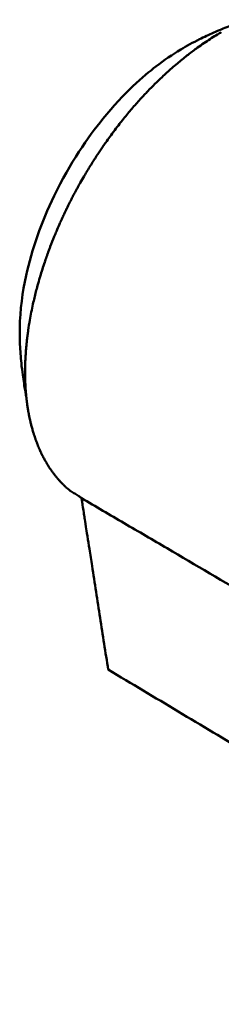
# Model space of a CAD drawing. Header units: millimetres. Extents: x 20 to 2980, y 20 to 2980.
# Tile 3 of 12: x 2037 to 2099, y 506 to 811. Entities that reach past the tile are written whole.
import ezdxf

# ---------------------------------------------------------------- set-up
doc = ezdxf.new("R2010")
doc.units = ezdxf.units.MM
doc.layers.add('Visible (ISO)', color=7, linetype='Continuous', lineweight=50)

msp = doc.modelspace()

# ---------------------------------------------------------------- linework, layer by layer
at = {"layer": 'Visible (ISO)'}
for points, knots in [([(2086.39, 801.64), (2088.27, 802.76), (2090.2, 803.81), (2093.63, 805.53), (2095.11, 806.22), (2098.14, 807.56), (2099.73, 808.21), (2101.91, 809.06), (2102.61, 809.33), (2103.99, 809.85), (2104.66, 810.1), (2105.58, 810.45), (2105.9, 810.57), (2106.39, 810.76), (2106.54, 810.82), (2106.63, 810.86), (2106.65, 810.86), (2106.65, 810.86)], [0, 0, 0, 0, 0.667815, 0.667815, 1.156602, 1.156602, 1.662637, 1.662637, 1.908885, 1.908885, 2.211795, 2.211795, 2.462529, 2.462529, 2.75974, 2.75974, 2.892241, 2.892241, 2.892241, 2.892241]), ([(2098.96, 806.99), (2098.57, 806.77), (2098.18, 806.54), (2097.79, 806.3), (2097.15, 805.92), (2096.5, 805.52), (2095.85, 805.11), (2095.73, 805.03), (2095.61, 804.95), (2095.49, 804.88), (2094.85, 804.46), (2094.2, 804.03), (2093.55, 803.59), (2092.91, 803.15), (2092.26, 802.7), (2091.61, 802.24), (2091.5, 802.16), (2091.39, 802.08), (2091.28, 802), (2090.28, 801.27), (2089.29, 800.53), (2088.3, 799.75), (2087.32, 798.98), (2086.34, 798.18), (2085.36, 797.36), (2084.79, 796.88), (2084.21, 796.39), (2083.64, 795.89), (2083.63, 795.87), (2083.62, 795.86), (2083.6, 795.85), (2082.6, 794.97), (2081.61, 794.07), (2080.62, 793.13), (2079.13, 791.74), (2077.67, 790.28), (2076.22, 788.78), (2076.14, 788.69), (2076.06, 788.61), (2075.98, 788.52), (2075.96, 788.51), (2075.94, 788.49), (2075.92, 788.47), (2075.55, 788.07), (2075.18, 787.68), (2074.81, 787.28), (2073.94, 786.35), (2073.08, 785.39), (2072.23, 784.42), (2071.38, 783.45), (2070.55, 782.47), (2069.72, 781.46), (2069.25, 780.89), (2068.78, 780.32), (2068.32, 779.74), (2068.3, 779.71), (2068.28, 779.69), (2068.26, 779.66), (2067.99, 779.33), (2067.73, 779), (2067.47, 778.66), (2066.44, 777.34), (2065.42, 776), (2064.43, 774.63), (2064.01, 774.05), (2063.59, 773.47), (2063.18, 772.89), (2062.93, 772.53), (2062.67, 772.16), (2062.42, 771.8), (2062.4, 771.76), (2062.37, 771.73), (2062.35, 771.69), (2061.78, 770.87), (2061.22, 770.04), (2060.67, 769.21), (2060.65, 769.17), (2060.62, 769.14), (2060.6, 769.1), (2059.93, 768.08), (2059.26, 767.04), (2058.61, 766), (2057.99, 765), (2057.37, 763.99), (2056.77, 762.97), (2056.66, 762.79), (2056.55, 762.6), (2056.45, 762.42), (2056.05, 761.75), (2055.67, 761.07), (2055.28, 760.4), (2055.14, 760.15), (2055, 759.89), (2054.86, 759.64), (2054.7, 759.35), (2054.54, 759.07), (2054.38, 758.78), (2054.22, 758.49), (2054.06, 758.19), (2053.9, 757.89), (2053.74, 757.6), (2053.58, 757.3), (2053.42, 757), (2053.29, 756.75), (2053.16, 756.5), (2053.03, 756.24), (2053, 756.19), (2052.97, 756.14), (2052.95, 756.09), (2052.77, 755.76), (2052.6, 755.43), (2052.43, 755.1), (2052.28, 754.81), (2052.14, 754.52), (2051.99, 754.23), (2051.69, 753.64), (2051.4, 753.05), (2051.11, 752.45), (2051.09, 752.4), (2051.06, 752.35), (2051.04, 752.3), (2050.89, 751.99), (2050.74, 751.68), (2050.59, 751.37), (2050.38, 750.93), (2050.17, 750.49), (2049.97, 750.05), (2049.94, 749.98), (2049.91, 749.92), (2049.88, 749.85), (2049.65, 749.36), (2049.42, 748.86), (2049.2, 748.36), (2049.17, 748.31), (2049.15, 748.26), (2049.13, 748.21), (2049.04, 748.01), (2048.95, 747.81), (2048.86, 747.61), (2048.53, 746.86), (2048.21, 746.12), (2047.89, 745.37), (2047.67, 744.85), (2047.46, 744.34), (2047.25, 743.82), (2047.24, 743.79), (2047.23, 743.77), (2047.22, 743.74), (2046.79, 742.7), (2046.39, 741.67), (2045.99, 740.63), (2045.97, 740.57), (2045.94, 740.5), (2045.92, 740.44), (2045.86, 740.3), (2045.81, 740.15), (2045.76, 740.01), (2045.62, 739.65), (2045.49, 739.3), (2045.36, 738.94), (2045.34, 738.89), (2045.32, 738.84), (2045.31, 738.79), (2045.2, 738.5), (2045.1, 738.21), (2044.99, 737.91), (2044.79, 737.34), (2044.59, 736.76), (2044.39, 736.19), (2044.35, 736.08), (2044.32, 735.97), (2044.28, 735.86), (2043.78, 734.37), (2043.3, 732.89), (2042.86, 731.41), (2042.83, 731.31), (2042.81, 731.22), (2042.78, 731.13), (2042.53, 730.28), (2042.28, 729.43), (2042.05, 728.58), (2041.88, 727.94), (2041.71, 727.31), (2041.55, 726.68), (2041.22, 725.4), (2040.92, 724.13), (2040.64, 722.87), (2040.27, 721.2), (2039.95, 719.55), (2039.66, 717.91), (2039.48, 716.85), (2039.31, 715.8), (2039.16, 714.75), (2039.14, 714.62), (2039.12, 714.5), (2039.11, 714.37), (2039.07, 714.12), (2039.04, 713.87), (2039, 713.62), (2038.94, 713.13), (2038.88, 712.64), (2038.82, 712.15), (2038.76, 711.66), (2038.71, 711.18), (2038.66, 710.7), (2038.61, 710.22), (2038.57, 709.75), (2038.53, 709.27), (2038.49, 708.81), (2038.45, 708.34), (2038.42, 707.88), (2038.39, 707.45), (2038.36, 707.03), (2038.34, 706.61), (2038.33, 706.54), (2038.33, 706.48), (2038.32, 706.41), (2038.3, 705.89), (2038.27, 705.38), (2038.25, 704.87), (2038.23, 704.34), (2038.22, 703.81), (2038.21, 703.28), (2038.21, 703.15), (2038.2, 703.02), (2038.2, 702.89), (2038.2, 702.35), (2038.19, 701.82), (2038.2, 701.29), (2038.2, 700.76), (2038.21, 700.23), (2038.22, 699.7), (2038.22, 699.62), (2038.23, 699.54), (2038.23, 699.46), (2038.23, 699.39), (2038.23, 699.31), (2038.23, 699.24), (2038.25, 698.71), (2038.27, 698.18), (2038.3, 697.66), (2038.33, 697.13), (2038.36, 696.61), (2038.4, 696.1), (2038.44, 695.59), (2038.48, 695.08), (2038.53, 694.57), (2038.58, 694.1), (2038.63, 693.63), (2038.68, 693.16), (2038.69, 693.13), (2038.69, 693.1), (2038.69, 693.07), (2038.71, 692.93), (2038.73, 692.79), (2038.74, 692.66), (2038.76, 692.52), (2038.78, 692.38), (2038.8, 692.24), (2038.85, 691.82), (2038.91, 691.4), (2038.98, 690.98), (2039.04, 690.57), (2039.1, 690.17), (2039.17, 689.77), (2039.22, 689.48), (2039.28, 689.18), (2039.33, 688.89), (2039.37, 688.69), (2039.41, 688.49), (2039.45, 688.29), (2039.51, 687.96), (2039.58, 687.63), (2039.65, 687.31), (2039.72, 687), (2039.79, 686.69), (2039.86, 686.38), (2039.88, 686.32), (2039.89, 686.25), (2039.91, 686.18), (2039.95, 686), (2040, 685.82), (2040.04, 685.64), (2040.06, 685.56), (2040.08, 685.48), (2040.1, 685.4), (2040.21, 684.98), (2040.32, 684.56), (2040.44, 684.15), (2040.46, 684.07), (2040.48, 683.99), (2040.5, 683.91), (2040.57, 683.67), (2040.64, 683.43), (2040.72, 683.2), (2040.77, 683.02), (2040.82, 682.85), (2040.87, 682.68), (2040.89, 682.62), (2040.91, 682.56), (2040.93, 682.5), (2040.97, 682.37), (2041.01, 682.24), (2041.06, 682.11), (2041.14, 681.87), (2041.22, 681.63), (2041.3, 681.4), (2041.35, 681.25), (2041.4, 681.11), (2041.45, 680.97), (2041.54, 680.72), (2041.63, 680.46), (2041.72, 680.21), (2041.75, 680.15), (2041.77, 680.09), (2041.79, 680.03), (2041.86, 679.84), (2041.94, 679.65), (2042.01, 679.47), (2042.19, 679.01), (2042.38, 678.56), (2042.57, 678.12), (2042.59, 678.07), (2042.61, 678.03), (2042.63, 677.99), (2042.79, 677.62), (2042.96, 677.25), (2043.13, 676.89), (2043.19, 676.78), (2043.24, 676.66), (2043.3, 676.55), (2043.44, 676.25), (2043.59, 675.95), (2043.75, 675.65), (2043.81, 675.53), (2043.87, 675.42), (2043.93, 675.3), (2044.1, 674.98), (2044.28, 674.66), (2044.46, 674.34), (2044.54, 674.19), (2044.62, 674.05), (2044.71, 673.9), (2044.74, 673.85), (2044.77, 673.81), (2044.79, 673.76), (2044.98, 673.44), (2045.17, 673.13), (2045.36, 672.82), (2045.39, 672.78), (2045.41, 672.75), (2045.44, 672.71), (2045.44, 672.7), (2045.45, 672.68), (2045.46, 672.67), (2045.6, 672.45), (2045.75, 672.22), (2045.9, 672), (2045.97, 671.9), (2046.04, 671.79), (2046.12, 671.68), (2046.23, 671.52), (2046.34, 671.35), (2046.46, 671.19), (2046.55, 671.07), (2046.63, 670.95), (2046.72, 670.83), (2046.82, 670.7), (2046.92, 670.56), (2047.02, 670.43), (2047.03, 670.42), (2047.03, 670.41), (2047.04, 670.4), (2047.1, 670.33), (2047.15, 670.25), (2047.21, 670.18), (2047.26, 670.12), (2047.31, 670.06), (2047.35, 669.99), (2047.43, 669.89), (2047.52, 669.79), (2047.6, 669.69), (2047.68, 669.58), (2047.77, 669.47), (2047.86, 669.36), (2047.87, 669.35), (2047.88, 669.34), (2047.89, 669.32), (2047.93, 669.28), (2047.96, 669.24), (2048, 669.2), (2048, 669.19), (2048.01, 669.18), (2048.02, 669.17), (2048.04, 669.14), (2048.07, 669.11), (2048.09, 669.08), (2048.1, 669.08), (2048.1, 669.07), (2048.11, 669.06), (2048.13, 669.03), (2048.16, 669), (2048.18, 668.97), (2048.19, 668.96), (2048.2, 668.96), (2048.2, 668.95), (2048.23, 668.92), (2048.25, 668.9), (2048.27, 668.87), (2048.32, 668.82), (2048.36, 668.76), (2048.41, 668.71), (2048.44, 668.67), (2048.48, 668.63), (2048.51, 668.59), (2048.52, 668.58), (2048.53, 668.57), (2048.53, 668.57), (2048.58, 668.51), (2048.63, 668.45), (2048.68, 668.4), (2048.73, 668.34), (2048.79, 668.28), (2048.84, 668.22), (2048.89, 668.16), (2048.94, 668.1), (2049, 668.04), (2049.02, 668.01), (2049.05, 667.98), (2049.07, 667.96), (2049.12, 667.91), (2049.16, 667.87), (2049.2, 667.82), (2049.23, 667.79), (2049.25, 667.76), (2049.28, 667.73), (2049.31, 667.7), (2049.34, 667.67), (2049.36, 667.64), (2049.42, 667.58), (2049.49, 667.51), (2049.55, 667.45), (2049.61, 667.38), (2049.68, 667.32), (2049.74, 667.25), (2049.81, 667.18), (2049.87, 667.12), (2049.94, 667.05), (2049.95, 667.04), (2049.96, 667.03), (2049.97, 667.02), (2050.01, 666.98), (2050.06, 666.93), (2050.1, 666.89), (2050.13, 666.86), (2050.17, 666.83), (2050.2, 666.8), (2050.24, 666.76), (2050.28, 666.72), (2050.32, 666.68), (2050.36, 666.64), (2050.4, 666.6), (2050.45, 666.56), (2050.5, 666.51), (2050.55, 666.46), (2050.6, 666.42), (2050.65, 666.37), (2050.7, 666.33), (2050.75, 666.28), (2050.76, 666.27), (2050.78, 666.26), (2050.79, 666.25), (2050.82, 666.22), (2050.85, 666.2), (2050.88, 666.17), (2050.93, 666.12), (2050.98, 666.07), (2051.04, 666.03), (2051.06, 666.01), (2051.08, 665.99), (2051.1, 665.98), (2051.12, 665.95), (2051.15, 665.93), (2051.17, 665.91), (2051.2, 665.89), (2051.22, 665.87), (2051.24, 665.85), (2051.28, 665.82), (2051.32, 665.78), (2051.36, 665.75), (2051.38, 665.74), (2051.4, 665.72), (2051.41, 665.71), (2051.41, 665.71), (2051.42, 665.71), (2051.42, 665.7), (2051.46, 665.67), (2051.5, 665.64), (2051.54, 665.6), (2051.58, 665.57), (2051.63, 665.53), (2051.67, 665.5), (2051.72, 665.46), (2051.76, 665.42), (2051.81, 665.38), (2051.87, 665.33), (2051.92, 665.29), (2051.98, 665.24), (2052.01, 665.22), (2052.03, 665.2), (2052.06, 665.18), (2052.08, 665.16), (2052.11, 665.14), (2052.13, 665.12), (2052.17, 665.09), (2052.21, 665.06), (2052.25, 665.02), (2052.29, 664.99), (2052.32, 664.96), (2052.36, 664.93), (2052.36, 664.93), (2052.37, 664.92), (2052.37, 664.92)], [-11.558429, -11.558429, -11.558429, -11.558429, -11.461829, -11.461829, -11.461829, -11.300773, -11.300773, -11.300773, -11.270911, -11.270911, -11.270911, -11.109082, -11.109082, -11.109082, -10.94699, -10.94699, -10.94699, -10.919015, -10.919015, -10.919015, -10.668339, -10.668339, -10.668339, -10.418929, -10.418929, -10.418929, -10.271823, -10.271823, -10.271823, -10.268496, -10.268496, -10.268496, -10.01067, -10.01067, -10.01067, -9.623418, -9.623418, -9.623418, -9.601647, -9.601647, -9.601647, -9.596649, -9.596649, -9.596649, -9.496385, -9.496385, -9.496385, -9.260952, -9.260952, -9.260952, -9.025831, -9.025831, -9.025831, -8.892441, -8.892441, -8.892441, -8.886302, -8.886302, -8.886302, -8.810314, -8.810314, -8.810314, -8.50938, -8.50938, -8.50938, -8.382374, -8.382374, -8.382374, -8.30367, -8.30367, -8.30367, -8.296162, -8.296162, -8.296162, -8.119397, -8.119397, -8.119397, -8.111726, -8.111726, -8.111726, -7.895072, -7.895072, -7.895072, -7.687122, -7.687122, -7.687122, -7.649538, -7.649538, -7.649538, -7.512675, -7.512675, -7.512675, -7.46162, -7.46162, -7.46162, -7.404129, -7.404129, -7.404129, -7.344868, -7.344868, -7.344868, -7.285378, -7.285378, -7.285378, -7.235104, -7.235104, -7.235104, -7.225099, -7.225099, -7.225099, -7.159188, -7.159188, -7.159188, -7.101993, -7.101993, -7.101993, -6.985287, -6.985287, -6.985287, -6.9751, -6.9751, -6.9751, -6.914209, -6.914209, -6.914209, -6.828085, -6.828085, -6.828085, -6.815245, -6.815245, -6.815245, -6.71824, -6.71824, -6.71824, -6.708061, -6.708061, -6.708061, -6.669308, -6.669308, -6.669308, -6.524379, -6.524379, -6.524379, -6.424318, -6.424318, -6.424318, -6.41907, -6.41907, -6.41907, -6.218794, -6.218794, -6.218794, -6.206654, -6.206654, -6.206654, -6.178829, -6.178829, -6.178829, -6.110302, -6.110302, -6.110302, -6.100506, -6.100506, -6.100506, -6.04424, -6.04424, -6.04424, -5.933439, -5.933439, -5.933439, -5.912277, -5.912277, -5.912277, -5.625864, -5.625864, -5.625864, -5.607615, -5.607615, -5.607615, -5.443186, -5.443186, -5.443186, -5.320125, -5.320125, -5.320125, -5.072045, -5.072045, -5.072045, -4.745807, -4.745807, -4.745807, -4.535303, -4.535303, -4.535303, -4.509822, -4.509822, -4.509822, -4.459176, -4.459176, -4.459176, -4.359772, -4.359772, -4.359772, -4.26156, -4.26156, -4.26156, -4.164106, -4.164106, -4.164106, -4.067902, -4.067902, -4.067902, -3.979973, -3.979973, -3.979973, -3.966095, -3.966095, -3.966095, -3.857791, -3.857791, -3.857791, -3.745946, -3.745946, -3.745946, -3.717834, -3.717834, -3.717834, -3.602932, -3.602932, -3.602932, -3.48803, -3.48803, -3.48803, -3.470511, -3.470511, -3.470511, -3.453915, -3.453915, -3.453915, -3.337468, -3.337468, -3.337468, -3.221021, -3.221021, -3.221021, -3.105494, -3.105494, -3.105494, -2.997262, -2.997262, -2.997262, -2.989967, -2.989967, -2.989967, -2.957688, -2.957688, -2.957688, -2.925483, -2.925483, -2.925483, -2.825735, -2.825735, -2.825735, -2.729354, -2.729354, -2.729354, -2.658547, -2.658547, -2.658547, -2.609124, -2.609124, -2.609124, -2.528809, -2.528809, -2.528809, -2.451284, -2.451284, -2.451284, -2.434602, -2.434602, -2.434602, -2.388833, -2.388833, -2.388833, -2.367849, -2.367849, -2.367849, -2.260999, -2.260999, -2.260999, -2.239983, -2.239983, -2.239983, -2.177315, -2.177315, -2.177315, -2.131511, -2.131511, -2.131511, -2.11546, -2.11546, -2.11546, -2.080882, -2.080882, -2.080882, -2.016075, -2.016075, -2.016075, -1.977138, -1.977138, -1.977138, -1.907326, -1.907326, -1.907326, -1.890604, -1.890604, -1.890604, -1.837425, -1.837425, -1.837425, -1.708018, -1.708018, -1.708018, -1.695581, -1.695581, -1.695581, -1.587493, -1.587493, -1.587493, -1.553479, -1.553479, -1.553479, -1.461918, -1.461918, -1.461918, -1.426115, -1.426115, -1.426115, -1.325257, -1.325257, -1.325257, -1.278357, -1.278357, -1.278357, -1.26301, -1.26301, -1.26301, -1.160839, -1.160839, -1.160839, -1.148423, -1.148423, -1.148423, -1.144298, -1.144298, -1.144298, -1.068984, -1.068984, -1.068984, -1.032038, -1.032038, -1.032038, -0.9743, -0.9743, -0.9743, -0.932564, -0.932564, -0.932564, -0.883909, -0.883909, -0.883909, -0.880976, -0.880976, -0.880976, -0.85383, -0.85383, -0.85383, -0.831133, -0.831133, -0.831133, -0.793425, -0.793425, -0.793425, -0.752933, -0.752933, -0.752933, -0.748087, -0.748087, -0.748087, -0.732314, -0.732314, -0.732314, -0.728933, -0.728933, -0.728933, -0.717916, -0.717916, -0.717916, -0.715345, -0.715345, -0.715345, -0.703991, -0.703991, -0.703991, -0.701106, -0.701106, -0.701106, -0.691393, -0.691393, -0.691393, -0.671548, -0.671548, -0.671548, -0.656353, -0.656353, -0.656353, -0.653066, -0.653066, -0.653066, -0.631631, -0.631631, -0.631631, -0.60974, -0.60974, -0.60974, -0.587117, -0.587117, -0.587117, -0.576497, -0.576497, -0.576497, -0.559198, -0.559198, -0.559198, -0.547876, -0.547876, -0.547876, -0.536465, -0.536465, -0.536465, -0.510641, -0.510641, -0.510641, -0.484151, -0.484151, -0.484151, -0.456813, -0.456813, -0.456813, -0.453103, -0.453103, -0.453103, -0.434975, -0.434975, -0.434975, -0.421695, -0.421695, -0.421695, -0.40461, -0.40461, -0.40461, -0.3855, -0.3855, -0.3855, -0.361008, -0.361008, -0.361008, -0.33699, -0.33699, -0.33699, -0.330242, -0.330242, -0.330242, -0.315853, -0.315853, -0.315853, -0.287844, -0.287844, -0.287844, -0.277547, -0.277547, -0.277547, -0.264032, -0.264032, -0.264032, -0.252073, -0.252073, -0.252073, -0.230569, -0.230569, -0.230569, -0.220943, -0.220943, -0.220943, -0.219614, -0.219614, -0.219614, -0.195375, -0.195375, -0.195375, -0.168652, -0.168652, -0.168652, -0.136036, -0.136036, -0.136036, -0.094945, -0.094945, -0.094945, -0.076546, -0.076546, -0.076546, -0.058304, -0.058304, -0.058304, -0.029344, -0.029344, -0.029344, -0.003216, -0.003216, -0.003216, -0.000418, -0.000418, -0.000418, -0.000418]), ([(2086.39, 801.63), (2083.81, 800.1), (2081.25, 798.35), (2074.91, 793.46), (2068.91, 788.34), (2057.71, 774.55), (2052.11, 766.58), (2043.21, 748.2), (2040.28, 739.82), (2037.41, 726.64), (2036.63, 721.12), (2036.54, 715.47)], [-7.950372, -7.950372, -7.950372, -7.950372, -6.742791, -6.742791, -4.927828, -4.927828, -3.678086, -3.678086, -2.679806, -2.679806, -2.065933, -2.065933, -2.065933, -2.065933]), ([(2038.66, 693.36), (2038.66, 693.39), (2038.65, 693.43), (2038.62, 693.66), (2038.58, 693.91), (2038.44, 694.75), (2038.33, 695.4), (2038.1, 696.81), (2037.98, 697.52), (2037.73, 699.12), (2037.59, 700.02), (2037.31, 702.13), (2037.16, 703.36), (2036.83, 706.52), (2036.69, 708.46), (2036.54, 712.09), (2036.52, 713.78), (2036.55, 715.47)], [0.274532, 0.274532, 0.274532, 0.274532, 0.424668, 0.424668, 0.702138, 0.702138, 1.021013, 1.021013, 1.276177, 1.276177, 1.558508, 1.558508, 1.92732, 1.92732, 2.510841, 2.510841, 3.027431, 3.027431, 3.027431, 3.027431]), ([(2052.37, 664.92), (2052.78, 664.68), (2053.2, 664.44), (2054.02, 663.96), (2054.44, 663.71), (2054.85, 663.47)], [0.0002421, 0.0002421, 0.0002421, 0.0002421, 0.1761636, 0.1761636, 0.351863, 0.351863, 0.351863, 0.351863]), ([(2055.68, 662.82), (2055.54, 662.92), (2055.41, 663.03), (2055.13, 663.26), (2054.99, 663.36), (2054.85, 663.47)], [0.0000043, 0.0000043, 0.0000043, 0.0000043, 0.0735269, 0.0735269, 0.1442359, 0.1442359, 0.1442359, 0.1442359]), ([(2055.68, 662.82), (2060.09, 660.23), (2064.5, 657.64), (2073.33, 652.46), (2077.75, 649.87), (2090.99, 642.11), (2099.82, 636.93), (2126.3, 621.4), (2143.96, 611.05), (2179.28, 590.34), (2196.93, 579.99), (2219.49, 566.76), (2224.39, 563.89), (2229.29, 561.02)], [-29.963028, -29.963028, -29.963028, -29.963028, -28.090339, -28.090339, -26.21765, -26.21765, -22.472271, -22.472271, -14.981512, -14.981512, -7.490756, -7.490756, -5.412403, -5.412403, -5.412403, -5.412403]), ([(2063.92, 609.75), (2063.51, 612.42), (2063.09, 615.1), (2062.26, 620.45), (2061.84, 623.13), (2060.6, 631.15), (2059.76, 636.5), (2058.66, 643.6), (2058.39, 645.35), (2057.91, 648.41), (2057.71, 649.72), (2057.29, 652.45), (2057.18, 653.1), (2056.64, 656.61), (2056.58, 656.99), (2056.24, 659.16), (2056.14, 659.85), (2055.96, 660.96), (2055.91, 661.29), (2055.78, 662.14), (2055.69, 662.74), (2055.68, 662.82)], [-0.5346296, -0.5346296, -0.5346296, -0.5346296, -0.4752144, -0.4752144, -0.4157547, -0.4157547, -0.2969095, -0.2969095, -0.2581118, -0.2581118, -0.2290104, -0.2290104, -0.1973534, -0.1973534, -0.1016959, -0.1016959, -0.0499328, -0.0499328, -0.0254751, -0.0254751, -0.000001, -0.000001, -0.000001, -0.000001]), ([(2063.92, 609.75), (2071.15, 605.43), (2078.37, 601.12), (2092.82, 592.49), (2100.04, 588.17), (2121.71, 575.23), (2136.15, 566.6), (2179.49, 540.71), (2208.39, 523.44), (2237.28, 506.18)], [0.000001, 0.000001, 0.000001, 0.000001, 3.064133, 3.064133, 6.128194, 6.128194, 12.256323, 12.256323, 24.512648, 24.512648, 24.512648, 24.512648])]:
    msp.add_open_spline(points, degree=3, knots=knots, dxfattribs=at)

doc.saveas('drawing.dxf')
